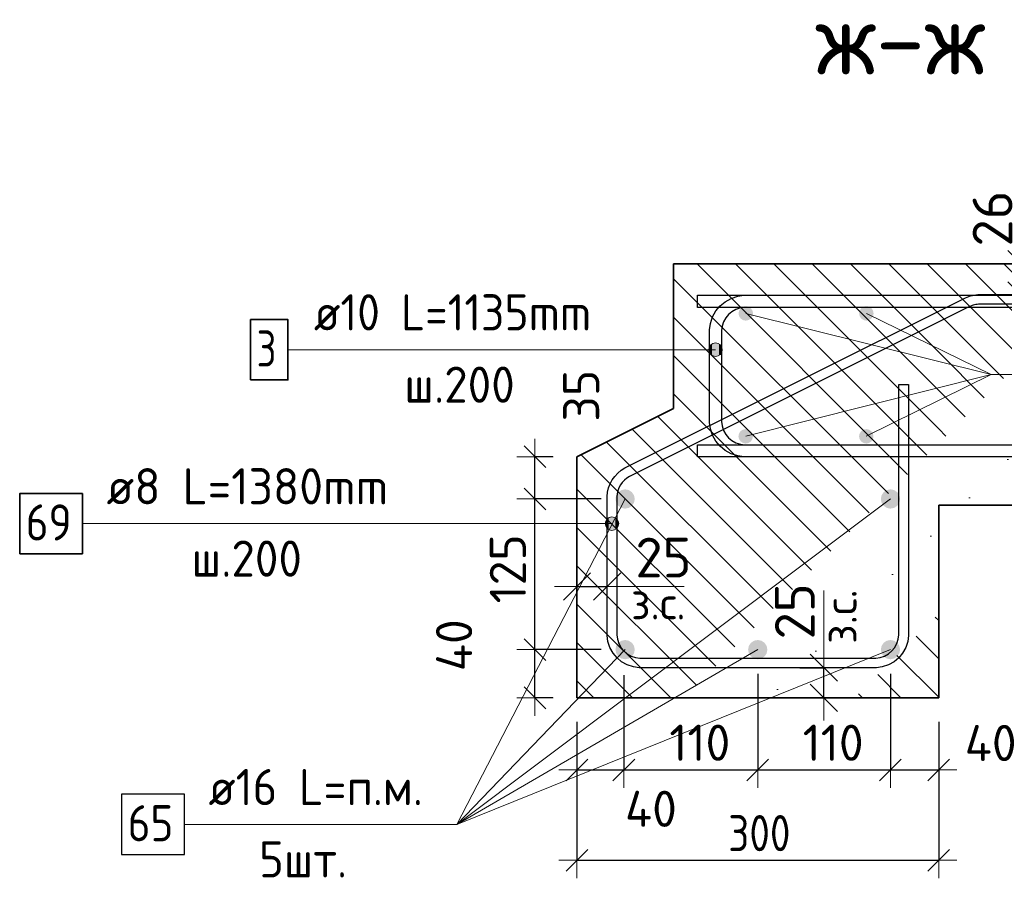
# Model space of a CAD drawing. Header units: metres. Extents: x -38 to 93, y -15 to 21.
# Tile 38 of 152: x 71.638 to 72.454, y 2.035 to 2.748. Entities that reach past the tile are written whole.
import ezdxf

# ---------------------------------------------------------------- set-up
doc = ezdxf.new("R2010")
doc.units = ezdxf.units.M
doc.header["$PDMODE"] = 65
for name, color, linetype, lineweight in [('XR$4$Арм. стержнями верхней зоны', 180, 'Continuous', 35), ('XR$4$Арм. стержнями нижней зоны', 180, 'Continuous', 35), ('XR$4$Арм.стержн. Арматура края', 96, 'Continuous', 35), ('XR$4$Арм.стержн. Доп. арматура', 180, 'Continuous', 35), ('XR$4$Арм.стержн.горизонт. 1', 180, 'Continuous', 35), ('XR$4$Размерная линия (1)', 7, 'Continuous', 13), ('XR$4$Размерная линия_ общее', 7, 'Continuous', 13)]:
    doc.layers.add(name, color=color, linetype=linetype, lineweight=lineweight)
doc.styles.add('ISOCPEUR', font='txt')
doc.dimstyles.new('DIMSTYLE_15', dxfattribs={"dimtxt": 0.03, "dimasz": 0.03, "dimexe": 0, "dimexo": 0, "dimgap": 0.015, "dimtad": 2, "dimdec": 0, "dimlfac": 1000, "dimrnd": 5, "dimzin": 12, "dimdsep": 46, "dimtxsty": 'ISOCPEUR', "dimblk1": 'ALL_ML_STRICH', "dimblk2": 'ALL_ML_STRICH', "dimsah": 1, "dimcen": 0, "dimclrd": 7, "dimclre": 256, "dimclrt": 7, "dimadec": 0, "dimazin": 0, "dimtfac": 1, "dimtdec": 0, "dimtix": 1, "dimtmove": 2, "dimatfit": 3, "dimfxl": 0, "dimtvp": 1.2, "dimtzin": 0, "dimlwd": 0, "dimlwe": -3, "dimarcsym": 0})
doc.dimstyles.new('DIMSTYLE_16', dxfattribs={"dimtxt": 0.03, "dimasz": 0.03, "dimexe": 0, "dimexo": 0, "dimgap": 0.015, "dimtad": 2, "dimdec": 0, "dimlfac": 1000, "dimrnd": 5, "dimzin": 12, "dimdsep": 46, "dimtxsty": 'ISOCPEUR', "dimblk1": 'ALL_ML_STRICH', "dimblk2": 'ALL_ML_STRICH', "dimsah": 1, "dimcen": 0, "dimclrd": 7, "dimclre": 256, "dimclrt": 7, "dimadec": 0, "dimazin": 0, "dimtfac": 1, "dimtdec": 0, "dimtix": 1, "dimtmove": 2, "dimatfit": 3, "dimfxl": 0, "dimtzin": 0, "dimlwd": 0, "dimlwe": -3, "dimarcsym": 0})
doc.dimstyles.new('DIMSTYLE_18', dxfattribs={"dimtxt": 0.033, "dimasz": 0.0375, "dimexe": 0, "dimexo": 0, "dimgap": 0.0165, "dimtad": 2, "dimdec": 0, "dimlfac": 1000, "dimrnd": 1, "dimzin": 12, "dimdsep": 46, "dimtxsty": 'ISOCPEUR', "dimblk1": 'ALL_ML_STRICH', "dimblk2": 'ALL_ML_STRICH', "dimsah": 1, "dimcen": 0, "dimclrd": 7, "dimclre": 256, "dimclrt": 7, "dimadec": 0, "dimazin": 0, "dimtfac": 1, "dimtdec": 0, "dimtix": 1, "dimtmove": 2, "dimatfit": 3, "dimfxl": 0, "dimtvp": 1.2, "dimtzin": 0, "dimlwd": 0, "dimlwe": -3, "dimarcsym": 0})
doc.dimstyles.new('DIMSTYLE_20', dxfattribs={"dimtxt": 0.03, "dimasz": 0.03, "dimexe": 0, "dimexo": 0, "dimgap": 0.015, "dimtad": 0, "dimdec": 0, "dimlfac": 1000, "dimrnd": 5, "dimzin": 12, "dimdsep": 46, "dimtxsty": 'ISOCPEUR', "dimblk1": 'ALL_ML_STRICH', "dimblk2": 'ALL_ML_STRICH', "dimsah": 1, "dimcen": 0, "dimclrd": 7, "dimclre": 256, "dimclrt": 7, "dimadec": 0, "dimazin": 0, "dimtfac": 1, "dimtdec": 0, "dimtix": 1, "dimtmove": 2, "dimatfit": 3, "dimfxl": 0, "dimtvp": 1.2, "dimtzin": 0, "dimlwd": 0, "dimlwe": -3, "dimarcsym": 0})
pattern_1 = [(135, (0, 0), (-0.031819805, -0.031819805), [0.4, -0.05, 0, -0.05]), (135, (-0.01591, -0.01591), (-0.031819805, -0.031819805), [0.8, -0.1, 0.1, -0.1])]

# ---------------------------------------------------------------- blocks, each defined once
blk = doc.blocks.new('ALL_ML_STRICH')
at = {"color": 0, "linetype": 'ByBlock', "lineweight": -2}
for p, q in [((0, -0.5), (0, 0.5)), ((-0.3, -0.3), (0.3, 0.3)), ((-1, 0), (0.5, 0))]:
    blk.add_line(p, q, dxfattribs=at)
blk = doc.blocks.new('*D300')
at = {"layer": 'DEFPOINTS', "color": 7, "linetype": 'Continuous', "lineweight": 13, "transparency": 33554687}
for p in [(72.10003, 2.18518), (72.40003, 2.18518), (72.10003, 2.05043)]:
    blk.add_point(p, dxfattribs=at)
at = {"layer": 'XR$4$Размерная линия (1)', "color": 9, "linetype": 'Continuous', "lineweight": -2, "true_color": 0xc7c7c7, "transparency": 33554687}
for p, q in [((72.10003, 2.16518), (72.10003, 2.05043)), ((72.40003, 2.16518), (72.40003, 2.05043))]:
    blk.add_line(p, q, dxfattribs=at)
at = {"layer": 'XR$4$Размерная линия (1)', "color": 7, "linetype": 'Continuous', "lineweight": -2, "transparency": 33554687}
blk.add_line((72.10003, 2.05043), (72.40003, 2.05043), dxfattribs=at)
at = {"layer": 'XR$4$Размерная линия (1)', "color": 7, "linetype": 'Continuous', "lineweight": 13, "transparency": 33554687, "xscale": 0.03, "yscale": 0.03, "zscale": 0.03, "rotation": 180}
blk.add_blockref('ALL_ML_STRICH', (72.10003, 2.05043), dxfattribs=at)
at = {"layer": 'XR$4$Размерная линия (1)', "color": 7, "linetype": 'Continuous', "lineweight": 13, "transparency": 33554687, "xscale": 0.03, "yscale": 0.03, "zscale": 0.03}
blk.add_blockref('ALL_ML_STRICH', (72.40003, 2.05043), dxfattribs=at)
at = {"layer": 'XR$4$Размерная линия (1)', "color": 7, "linetype": 'Continuous', "lineweight": 13, "transparency": 33554687, "insert": (72.25128, 2.07293), "char_height": 0.03, "width": 0.075, "attachment_point": 5, "style": 'ISOCPEUR'}
blk.add_mtext('\\W0.83;\\A1;{300}', dxfattribs=at)
blk = doc.blocks.new('*D301')
at = {"layer": 'DEFPOINTS', "color": 7, "linetype": 'Continuous', "lineweight": 13, "transparency": 33554687}
for p in [(72.13889, 2.22405), (72.10003, 2.18518), (72.10003, 2.12543)]:
    blk.add_point(p, dxfattribs=at)
at = {"layer": 'XR$4$Размерная линия (1)', "color": 9, "linetype": 'Continuous', "lineweight": -2, "true_color": 0xc7c7c7, "transparency": 33554687}
for p, q in [((72.13889, 2.20405), (72.13889, 2.12543)), ((72.10003, 2.16518), (72.10003, 2.12543))]:
    blk.add_line(p, q, dxfattribs=at)
at = {"layer": 'XR$4$Размерная линия (1)', "color": 7, "linetype": 'Continuous', "lineweight": -2, "transparency": 33554687}
blk.add_line((72.10003, 2.12543), (72.13889, 2.12543), dxfattribs=at)
at = {"layer": 'XR$4$Размерная линия (1)', "color": 7, "linetype": 'Continuous', "lineweight": 13, "transparency": 33554687, "xscale": 0.03, "yscale": 0.03, "zscale": 0.03, "rotation": 180}
blk.add_blockref('ALL_ML_STRICH', (72.10003, 2.12543), dxfattribs=at)
at = {"layer": 'XR$4$Размерная линия (1)', "color": 7, "linetype": 'Continuous', "lineweight": 13, "transparency": 33554687, "xscale": 0.03, "yscale": 0.03, "zscale": 0.03}
blk.add_blockref('ALL_ML_STRICH', (72.13889, 2.12543), dxfattribs=at)
at = {"layer": 'XR$4$Размерная линия (1)', "color": 7, "linetype": 'Continuous', "lineweight": 13, "transparency": 33554687, "insert": (72.16136, 2.09311), "char_height": 0.03, "width": 0.06, "attachment_point": 5, "style": 'ISOCPEUR'}
blk.add_mtext('\\A1;{40}', dxfattribs=at)
blk = doc.blocks.new('*D302')
at = {"layer": 'DEFPOINTS', "color": 7, "linetype": 'Continuous', "lineweight": 13, "transparency": 33554687}
for p in [(72.13889, 2.22405), (72.24995, 2.22518), (72.13889, 2.12543)]:
    blk.add_point(p, dxfattribs=at)
at = {"layer": 'XR$4$Размерная линия (1)', "color": 9, "linetype": 'Continuous', "lineweight": -2, "true_color": 0xc7c7c7, "transparency": 33554687}
for p, q in [((72.24995, 2.20518), (72.24995, 2.12543)), ((72.13889, 2.20405), (72.13889, 2.12543))]:
    blk.add_line(p, q, dxfattribs=at)
at = {"layer": 'XR$4$Размерная линия (1)', "color": 7, "linetype": 'Continuous', "lineweight": -2, "transparency": 33554687}
blk.add_line((72.13889, 2.12543), (72.24995, 2.12543), dxfattribs=at)
at = {"layer": 'XR$4$Размерная линия (1)', "color": 7, "linetype": 'Continuous', "lineweight": 13, "transparency": 33554687, "xscale": 0.03, "yscale": 0.03, "zscale": 0.03, "rotation": 180}
blk.add_blockref('ALL_ML_STRICH', (72.13889, 2.12543), dxfattribs=at)
at = {"layer": 'XR$4$Размерная линия (1)', "color": 7, "linetype": 'Continuous', "lineweight": 13, "transparency": 33554687, "xscale": 0.03, "yscale": 0.03, "zscale": 0.03}
blk.add_blockref('ALL_ML_STRICH', (72.24995, 2.12543), dxfattribs=at)
at = {"layer": 'XR$4$Размерная линия (1)', "color": 7, "linetype": 'Continuous', "lineweight": 13, "transparency": 33554687, "insert": (72.20192, 2.14793), "char_height": 0.03, "width": 0.09, "attachment_point": 5, "style": 'ISOCPEUR'}
blk.add_mtext('\\A1;{110}', dxfattribs=at)
blk = doc.blocks.new('*D303')
at = {"layer": 'DEFPOINTS', "color": 7, "linetype": 'Continuous', "lineweight": 13, "transparency": 33554687}
for p in [(72.24995, 2.22518), (72.36003, 2.22518), (72.24995, 2.12543)]:
    blk.add_point(p, dxfattribs=at)
at = {"layer": 'XR$4$Размерная линия (1)', "color": 9, "linetype": 'Continuous', "lineweight": -2, "true_color": 0xc7c7c7, "transparency": 33554687}
for p, q in [((72.24995, 2.20518), (72.24995, 2.12543)), ((72.36003, 2.20518), (72.36003, 2.12543))]:
    blk.add_line(p, q, dxfattribs=at)
at = {"layer": 'XR$4$Размерная линия (1)', "color": 7, "linetype": 'Continuous', "lineweight": -2, "transparency": 33554687}
blk.add_line((72.24995, 2.12543), (72.36003, 2.12543), dxfattribs=at)
at = {"layer": 'XR$4$Размерная линия (1)', "color": 7, "linetype": 'Continuous', "lineweight": 13, "transparency": 33554687, "xscale": 0.03, "yscale": 0.03, "zscale": 0.03, "rotation": 180}
blk.add_blockref('ALL_ML_STRICH', (72.24995, 2.12543), dxfattribs=at)
at = {"layer": 'XR$4$Размерная линия (1)', "color": 7, "linetype": 'Continuous', "lineweight": 13, "transparency": 33554687, "xscale": 0.03, "yscale": 0.03, "zscale": 0.03}
blk.add_blockref('ALL_ML_STRICH', (72.36003, 2.12543), dxfattribs=at)
at = {"layer": 'XR$4$Размерная линия (1)', "color": 7, "linetype": 'Continuous', "lineweight": 13, "transparency": 33554687, "insert": (72.31249, 2.14793), "char_height": 0.03, "width": 0.09, "attachment_point": 5, "style": 'ISOCPEUR'}
blk.add_mtext('\\A1;{110}', dxfattribs=at)
blk = doc.blocks.new('*D304')
at = {"layer": 'DEFPOINTS', "color": 7, "linetype": 'Continuous', "lineweight": 13, "transparency": 33554687}
for p in [(72.36003, 2.22518), (72.40003, 2.18518), (72.36003, 2.12543)]:
    blk.add_point(p, dxfattribs=at)
at = {"layer": 'XR$4$Размерная линия (1)', "color": 9, "linetype": 'Continuous', "lineweight": -2, "true_color": 0xc7c7c7, "transparency": 33554687}
for p, q in [((72.36003, 2.20518), (72.36003, 2.12543)), ((72.40003, 2.16518), (72.40003, 2.12543))]:
    blk.add_line(p, q, dxfattribs=at)
at = {"layer": 'XR$4$Размерная линия (1)', "color": 7, "linetype": 'Continuous', "lineweight": -2, "transparency": 33554687}
blk.add_line((72.36003, 2.12543), (72.40003, 2.12543), dxfattribs=at)
at = {"layer": 'XR$4$Размерная линия (1)', "color": 7, "linetype": 'Continuous', "lineweight": 13, "transparency": 33554687, "xscale": 0.03, "yscale": 0.03, "zscale": 0.03, "rotation": 180}
blk.add_blockref('ALL_ML_STRICH', (72.36003, 2.12543), dxfattribs=at)
at = {"layer": 'XR$4$Размерная линия (1)', "color": 7, "linetype": 'Continuous', "lineweight": 13, "transparency": 33554687, "xscale": 0.03, "yscale": 0.03, "zscale": 0.03}
blk.add_blockref('ALL_ML_STRICH', (72.40003, 2.12543), dxfattribs=at)
at = {"layer": 'XR$4$Размерная линия (1)', "color": 7, "linetype": 'Continuous', "lineweight": 13, "transparency": 33554687, "insert": (72.44311, 2.14771), "char_height": 0.03, "width": 0.06, "attachment_point": 5, "style": 'ISOCPEUR'}
blk.add_mtext('\\A1;{40}', dxfattribs=at)
blk = doc.blocks.new('*D305')
at = {"layer": 'DEFPOINTS', "color": 7, "linetype": 'Continuous', "lineweight": 13, "transparency": 33554687}
for p in [(72.10003, 2.27755), (72.10003, 2.24257), (72.12503, 2.23757)]:
    blk.add_point(p, dxfattribs=at)
at = {"layer": 'XR$4$Размерная линия_ общее', "color": 253, "linetype": 'Continuous', "lineweight": -2, "true_color": 0xa0a0a0, "transparency": 33554687}
for p, q in [((72.10003, 2.26257), (72.10003, 2.27755)), ((72.12503, 2.25757), (72.12503, 2.27755))]:
    blk.add_line(p, q, dxfattribs=at)
at = {"layer": 'XR$4$Размерная линия_ общее', "color": 7, "linetype": 'Continuous', "lineweight": -2, "transparency": 33554687}
blk.add_line((72.10003, 2.27755), (72.12503, 2.27755), dxfattribs=at)
at = {"layer": 'XR$4$Размерная линия_ общее', "color": 7, "linetype": 'Continuous', "lineweight": 13, "transparency": 33554687, "xscale": 0.0375, "yscale": 0.0375, "zscale": 0.0375, "rotation": 180}
blk.add_blockref('ALL_ML_STRICH', (72.10003, 2.27755), dxfattribs=at)
at = {"layer": 'XR$4$Размерная линия_ общее', "color": 7, "linetype": 'Continuous', "lineweight": 13, "transparency": 33554687, "xscale": 0.0375, "yscale": 0.0375, "zscale": 0.0375}
blk.add_blockref('ALL_ML_STRICH', (72.12503, 2.27755), dxfattribs=at)
at = {"layer": 'XR$4$Размерная линия_ общее', "color": 7, "linetype": 'Continuous', "lineweight": 13, "transparency": 33554687, "insert": (72.17175, 2.30155), "char_height": 0.033, "width": 0.066, "attachment_point": 5, "style": 'ISOCPEUR'}
blk.add_mtext('\\A1;{25}', dxfattribs=at)
at = {"layer": 'XR$4$Размерная линия_ общее', "color": 7, "linetype": 'Continuous', "lineweight": 13, "transparency": 33554687, "insert": (72.1448, 2.27734), "char_height": 0.027, "width": 0.00135, "attachment_point": 1, "line_spacing_factor": 0.60241, "style": 'ISOCPEUR'}
blk.add_mtext('з.с.', dxfattribs=at)
blk = doc.blocks.new('*D306')
at = {"layer": 'DEFPOINTS', "color": 7, "linetype": 'Continuous', "lineweight": 13, "transparency": 33554687}
for p in [(72.26473, 2.21018), (72.26973, 2.18518), (72.30472, 2.18518)]:
    blk.add_point(p, dxfattribs=at)
at = {"layer": 'XR$4$Размерная линия_ общее', "color": 253, "linetype": 'Continuous', "lineweight": -2, "true_color": 0xa0a0a0, "transparency": 33554687}
for p, q in [((72.28473, 2.21018), (72.30472, 2.21018)), ((72.28973, 2.18518), (72.30472, 2.18518))]:
    blk.add_line(p, q, dxfattribs=at)
at = {"layer": 'XR$4$Размерная линия_ общее', "color": 7, "linetype": 'Continuous', "lineweight": -2, "transparency": 33554687}
blk.add_line((72.30472, 2.18518), (72.30472, 2.21018), dxfattribs=at)
at = {"layer": 'XR$4$Размерная линия_ общее', "color": 7, "linetype": 'Continuous', "lineweight": 13, "transparency": 33554687, "xscale": 0.0375, "yscale": 0.0375, "zscale": 0.0375}
for p, rotation in [((72.30472, 2.21018), 90), ((72.30472, 2.18518), 270)]:
    blk.add_blockref('ALL_ML_STRICH', p, dxfattribs=dict(at, rotation=rotation))
at = {"layer": 'XR$4$Размерная линия_ общее', "color": 7, "linetype": 'Continuous', "lineweight": 13, "transparency": 33554687, "insert": (72.28072, 2.25691), "char_height": 0.033, "width": 0.066, "attachment_point": 5, "rotation": 90, "style": 'ISOCPEUR'}
blk.add_mtext('\\A1;{25}', dxfattribs=at)
at = {"layer": 'XR$4$Размерная линия_ общее', "color": 7, "linetype": 'Continuous', "lineweight": 13, "transparency": 33554687, "insert": (72.30493, 2.22996), "char_height": 0.027, "width": 0.00135, "attachment_point": 1, "rotation": 90, "line_spacing_factor": 0.60241, "style": 'ISOCPEUR'}
blk.add_mtext('з.с.', dxfattribs=at)
blk = doc.blocks.new('*D307')
at = {"layer": 'DEFPOINTS', "color": 7, "linetype": 'Continuous', "lineweight": 13, "transparency": 33554687}
for p in [(72.13995, 2.22518), (72.06519, 2.18518), (72.10003, 2.18518)]:
    blk.add_point(p, dxfattribs=at)
at = {"layer": 'XR$4$Размерная линия (1)', "color": 9, "linetype": 'Continuous', "lineweight": -2, "true_color": 0xc7c7c7, "transparency": 33554687}
for p, q in [((72.11995, 2.22518), (72.06519, 2.22518)), ((72.08003, 2.18518), (72.06519, 2.18518))]:
    blk.add_line(p, q, dxfattribs=at)
at = {"layer": 'XR$4$Размерная линия (1)', "color": 7, "linetype": 'Continuous', "lineweight": -2, "transparency": 33554687}
blk.add_line((72.06519, 2.18518), (72.06519, 2.22518), dxfattribs=at)
at = {"layer": 'XR$4$Размерная линия (1)', "color": 7, "linetype": 'Continuous', "lineweight": 13, "transparency": 33554687, "xscale": 0.03, "yscale": 0.03, "zscale": 0.03}
for p, rotation in [((72.06519, 2.22518), 90), ((72.06519, 2.18518), 270)]:
    blk.add_blockref('ALL_ML_STRICH', p, dxfattribs=dict(at, rotation=rotation))
at = {"layer": 'XR$4$Размерная линия (1)', "color": 7, "linetype": 'Continuous', "lineweight": 13, "transparency": 33554687, "insert": (71.99811, 2.22882), "char_height": 0.03, "width": 0.06, "attachment_point": 5, "rotation": 90, "style": 'ISOCPEUR'}
blk.add_mtext('\\A1;{40}', dxfattribs=at)
blk = doc.blocks.new('*D308')
at = {"layer": 'DEFPOINTS', "color": 7, "linetype": 'Continuous', "lineweight": 13, "transparency": 33554687}
for p in [(72.13995, 2.35018), (72.06519, 2.22518), (72.13995, 2.22518)]:
    blk.add_point(p, dxfattribs=at)
at = {"layer": 'XR$4$Размерная линия (1)', "color": 9, "linetype": 'Continuous', "lineweight": -2, "true_color": 0xc7c7c7, "transparency": 33554687}
for p, q in [((72.11995, 2.35018), (72.06519, 2.35018)), ((72.11995, 2.22518), (72.06519, 2.22518))]:
    blk.add_line(p, q, dxfattribs=at)
at = {"layer": 'XR$4$Размерная линия (1)', "color": 7, "linetype": 'Continuous', "lineweight": -2, "transparency": 33554687}
blk.add_line((72.06519, 2.22518), (72.06519, 2.35018), dxfattribs=at)
at = {"layer": 'XR$4$Размерная линия (1)', "color": 7, "linetype": 'Continuous', "lineweight": 13, "transparency": 33554687, "xscale": 0.03, "yscale": 0.03, "zscale": 0.03}
for p, rotation in [((72.06519, 2.35018), 90), ((72.06519, 2.22518), 270)]:
    blk.add_blockref('ALL_ML_STRICH', p, dxfattribs=dict(at, rotation=rotation))
at = {"layer": 'XR$4$Размерная линия (1)', "color": 7, "linetype": 'Continuous', "lineweight": 13, "transparency": 33554687, "insert": (72.04269, 2.29218), "char_height": 0.03, "width": 0.09, "attachment_point": 5, "rotation": 90, "style": 'ISOCPEUR'}
blk.add_mtext('\\A1;{125}', dxfattribs=at)
blk = doc.blocks.new('*D309')
at = {"layer": 'DEFPOINTS', "color": 7, "linetype": 'Continuous', "lineweight": 13, "transparency": 33554687}
for p in [(72.10003, 2.38518), (72.06519, 2.35018), (72.13995, 2.35018)]:
    blk.add_point(p, dxfattribs=at)
at = {"layer": 'XR$4$Размерная линия (1)', "color": 9, "linetype": 'Continuous', "lineweight": -2, "true_color": 0xc7c7c7, "transparency": 33554687}
for p, q in [((72.08003, 2.38518), (72.06519, 2.38518)), ((72.11995, 2.35018), (72.06519, 2.35018))]:
    blk.add_line(p, q, dxfattribs=at)
at = {"layer": 'XR$4$Размерная линия (1)', "color": 7, "linetype": 'Continuous', "lineweight": -2, "transparency": 33554687}
blk.add_line((72.06519, 2.35018), (72.06519, 2.38518), dxfattribs=at)
at = {"layer": 'XR$4$Размерная линия (1)', "color": 7, "linetype": 'Continuous', "lineweight": 13, "transparency": 33554687, "xscale": 0.03, "yscale": 0.03, "zscale": 0.03}
for p, rotation in [((72.06519, 2.38518), 90), ((72.06519, 2.35018), 270)]:
    blk.add_blockref('ALL_ML_STRICH', p, dxfattribs=dict(at, rotation=rotation))
at = {"layer": 'XR$4$Размерная линия (1)', "color": 7, "linetype": 'Continuous', "lineweight": 13, "transparency": 33554687, "insert": (72.10355, 2.4359), "char_height": 0.03, "width": 0.06, "attachment_point": 5, "rotation": 90, "style": 'ISOCPEUR'}
blk.add_mtext('\\A1;{35}', dxfattribs=at)
blk = doc.blocks.new('*D322')
at = {"layer": 'DEFPOINTS', "color": 7, "linetype": 'Continuous', "lineweight": 13, "transparency": 33554687}
for p in [(72.4287, 2.54518), (72.4287, 2.51918), (72.46868, 2.51918)]:
    blk.add_point(p, dxfattribs=at)
at = {"layer": 'XR$4$Размерная линия_ общее', "color": 253, "linetype": 'Continuous', "lineweight": -2, "true_color": 0xa0a0a0, "transparency": 33554687}
for p, q in [((72.4487, 2.54518), (72.46868, 2.54518)), ((72.4487, 2.51918), (72.46868, 2.51918))]:
    blk.add_line(p, q, dxfattribs=at)
at = {"layer": 'XR$4$Размерная линия_ общее', "color": 7, "linetype": 'Continuous', "lineweight": -2, "transparency": 33554687}
blk.add_line((72.46868, 2.51918), (72.46868, 2.54518), dxfattribs=at)
at = {"layer": 'XR$4$Размерная линия_ общее', "color": 7, "linetype": 'Continuous', "lineweight": 13, "transparency": 33554687, "xscale": 0.0375, "yscale": 0.0375, "zscale": 0.0375}
for p, rotation in [((72.46868, 2.54518), 90), ((72.46868, 2.51918), 270)]:
    blk.add_blockref('ALL_ML_STRICH', p, dxfattribs=dict(at, rotation=rotation))
at = {"layer": 'XR$4$Размерная линия_ общее', "color": 7, "linetype": 'Continuous', "lineweight": 13, "transparency": 33554687, "insert": (72.46822, 2.56255), "char_height": 0.027, "width": 0.00135, "attachment_point": 1, "rotation": 90, "line_spacing_factor": 0.60241, "style": 'ISOCPEUR'}
blk.add_mtext('з.с.', dxfattribs=at)
at = {"layer": 'XR$4$Размерная линия_ общее', "color": 7, "linetype": 'Continuous', "lineweight": 13, "transparency": 33554687, "insert": (72.44468, 2.58291), "char_height": 0.033, "width": 0.066, "attachment_point": 5, "rotation": 90, "style": 'ISOCPEUR'}
blk.add_mtext('\\A1;{26}', dxfattribs=at)

msp = doc.modelspace()

# ---------------------------------------------------------------- hatches: boundary and pattern name
at = {"linetype": 'Continuous', "lineweight": 13, "transparency": 33554687}
h = msp.add_hatch(dxfattribs=at)
h.set_pattern_fill('__________540', scale=0.015, style=0, pattern_type=2)
h.set_pattern_definition(pattern_1)
h.paths.add_polyline_path([(72.40003, 2.54518), (72.18003, 2.54518), (72.18003, 2.42518), (72.10003, 2.38518), (72.10003, 2.18518), (72.40003, 2.18518)], flags=0)
h = msp.add_hatch(dxfattribs=at)
h.set_pattern_fill('__________540', scale=0.015, style=0, pattern_type=2)
h.set_pattern_definition(pattern_1)
h.paths.add_polyline_path([(72.40003, 2.54518), (72.40003, 2.34518), (72.71593, 2.34518), (72.71593, 2.54518)], flags=0)
at = {"layer": 'XR$4$Арм.стержн. Арматура края', "linetype": 'Continuous', "lineweight": 13, "transparency": 33554687}
for points in [[(72.21011, 2.47124), (72.21011, 2.47686), (72.20932, 2.47405)], [(72.21011, 2.47686), (72.21214, 2.46921), (72.21214, 2.47889)], [(72.21011, 2.47686), (72.21011, 2.47124), (72.21214, 2.46921)], [(72.21214, 2.47889), (72.21495, 2.46843), (72.21495, 2.47968)], [(72.21214, 2.47889), (72.21214, 2.46921), (72.21495, 2.46843)], [(72.21495, 2.47968), (72.21495, 2.46843), (72.21776, 2.46921)], [(72.21495, 2.47968), (72.21776, 2.46921), (72.21776, 2.47889)], [(72.21776, 2.47889), (72.21776, 2.46921), (72.21979, 2.47124)], [(72.21776, 2.47889), (72.21979, 2.47124), (72.21979, 2.47686)], [(72.21979, 2.47686), (72.21979, 2.47124), (72.22057, 2.47405)], [(72.12419, 2.32691), (72.12419, 2.33253), (72.1234, 2.32972)], [(72.12419, 2.33253), (72.12621, 2.32488), (72.12621, 2.33456)], [(72.12419, 2.33253), (72.12419, 2.32691), (72.12621, 2.32488)], [(72.12621, 2.33456), (72.12903, 2.32409), (72.12903, 2.33534)], [(72.12621, 2.33456), (72.12621, 2.32488), (72.12903, 2.32409)], [(72.12903, 2.33534), (72.12903, 2.32409), (72.13184, 2.32488)], [(72.12903, 2.33534), (72.13184, 2.32488), (72.13184, 2.33456)], [(72.13184, 2.33456), (72.13184, 2.32488), (72.13386, 2.32691)], [(72.13184, 2.33456), (72.13386, 2.32691), (72.13386, 2.33253)], [(72.13386, 2.33253), (72.13386, 2.32691), (72.13465, 2.32972)]]:
    msp.add_hatch(color=7, dxfattribs=at).paths.add_polyline_path(points)
at = {"layer": 'XR$4$Арм.стержн. Доп. арматура', "linetype": 'Continuous', "lineweight": 50, "transparency": 33554687}
for points in [[(72.24603, 2.50418), (72.24557, 2.50648), (72.24427, 2.50843), (72.24232, 2.50973), (72.24003, 2.51018), (72.23773, 2.50973), (72.23578, 2.50843), (72.23448, 2.50648), (72.23403, 2.50418), (72.23448, 2.50189), (72.23578, 2.49994), (72.23773, 2.49864), (72.24003, 2.49818), (72.24232, 2.49864), (72.24427, 2.49994), (72.24557, 2.50189)], [(72.34603, 2.50418), (72.34557, 2.50648), (72.34427, 2.50843), (72.34232, 2.50973), (72.34003, 2.51018), (72.33773, 2.50973), (72.33578, 2.50843), (72.33448, 2.50648), (72.33403, 2.50418), (72.33448, 2.50189), (72.33578, 2.49994), (72.33773, 2.49864), (72.34003, 2.49818), (72.34232, 2.49864), (72.34427, 2.49994), (72.34557, 2.50189)], [(72.24595, 2.40218), (72.24549, 2.40448), (72.24419, 2.40643), (72.24224, 2.40773), (72.23995, 2.40818), (72.23765, 2.40773), (72.23571, 2.40643), (72.23441, 2.40448), (72.23395, 2.40218), (72.23441, 2.39989), (72.23571, 2.39794), (72.23765, 2.39664), (72.23995, 2.39618), (72.24224, 2.39664), (72.24419, 2.39794), (72.24549, 2.39989)], [(72.34595, 2.40218), (72.34549, 2.40448), (72.34419, 2.40643), (72.34224, 2.40773), (72.33995, 2.40818), (72.33765, 2.40773), (72.33571, 2.40643), (72.33441, 2.40448), (72.33395, 2.40218), (72.33441, 2.39989), (72.33571, 2.39794), (72.33765, 2.39664), (72.33995, 2.39618), (72.34224, 2.39664), (72.34419, 2.39794), (72.34549, 2.39989)]]:
    msp.add_hatch(color=34, dxfattribs=at).paths.add_polyline_path(points)
at = {"layer": 'XR$4$Арм.стержн.горизонт. 1', "linetype": 'Continuous', "lineweight": 50, "transparency": 33554687}
for points in [[(72.14795, 2.35018), (72.14734, 2.35325), (72.14561, 2.35584), (72.14301, 2.35758), (72.13995, 2.35818), (72.13689, 2.35758), (72.13429, 2.35584), (72.13256, 2.35325), (72.13195, 2.35018), (72.13256, 2.34712), (72.13429, 2.34453), (72.13689, 2.34279), (72.13995, 2.34218), (72.14301, 2.34279), (72.14561, 2.34453), (72.14734, 2.34712)], [(72.36803, 2.35018), (72.36742, 2.35325), (72.36568, 2.35584), (72.36309, 2.35758), (72.36003, 2.35818), (72.35696, 2.35758), (72.35437, 2.35584), (72.35263, 2.35325), (72.35203, 2.35018), (72.35263, 2.34712), (72.35437, 2.34453), (72.35696, 2.34279), (72.36003, 2.34218), (72.36309, 2.34279), (72.36568, 2.34453), (72.36742, 2.34712)], [(72.14795, 2.22518), (72.14734, 2.22825), (72.14561, 2.23084), (72.14301, 2.23258), (72.13995, 2.23318), (72.13689, 2.23258), (72.13429, 2.23084), (72.13256, 2.22825), (72.13195, 2.22518), (72.13256, 2.22212), (72.13429, 2.21953), (72.13689, 2.21779), (72.13995, 2.21718), (72.14301, 2.21779), (72.14561, 2.21953), (72.14734, 2.22212)], [(72.25795, 2.22518), (72.25734, 2.22825), (72.25561, 2.23084), (72.25301, 2.23258), (72.24995, 2.23318), (72.24689, 2.23258), (72.24429, 2.23084), (72.24256, 2.22825), (72.24195, 2.22518), (72.24256, 2.22212), (72.24429, 2.21953), (72.24689, 2.21779), (72.24995, 2.21718), (72.25301, 2.21779), (72.25561, 2.21953), (72.25734, 2.22212)], [(72.36803, 2.22518), (72.36742, 2.22825), (72.36568, 2.23084), (72.36309, 2.23258), (72.36003, 2.23318), (72.35696, 2.23258), (72.35437, 2.23084), (72.35263, 2.22825), (72.35203, 2.22518), (72.35263, 2.22212), (72.35437, 2.21953), (72.35696, 2.21779), (72.36003, 2.21718), (72.36309, 2.21779), (72.36568, 2.21953), (72.36742, 2.22212)]]:
    msp.add_hatch(color=7, dxfattribs=at).paths.add_polyline_path(points)

# ---------------------------------------------------------------- linework, layer by layer
at = {"color": 7, "linetype": 'Continuous', "lineweight": 35, "transparency": 33554687}
for p, q in [((72.18003, 2.54518), (72.18003, 2.42518)), ((72.40003, 2.54518), (72.18003, 2.54518)), ((72.71593, 2.54518), (72.40003, 2.54518)), ((72.18003, 2.42518), (72.10003, 2.38518)), ((72.10003, 2.38518), (72.10003, 2.18518)), ((72.40003, 2.34518), (72.71593, 2.34518)), ((72.40003, 2.18518), (72.40003, 2.34518)), ((72.10003, 2.18518), (72.40003, 2.18518))]:
    msp.add_line(p, q, dxfattribs=at)
at = {"color": 7, "linetype": 'Continuous', "lineweight": 13, "transparency": 33554687}
for p, q in [((72.12503, 2.27755), (72.18903, 2.27755)), ((72.30472, 2.21018), (72.30472, 2.27418))]:
    msp.add_line(p, q, dxfattribs=at)
at = {"layer": 'XR$4$Арм. стержнями верхней зоны', "color": 4, "linetype": 'Continuous', "lineweight": 25, "transparency": 33554687}
msp.add_lwpolyline([(72.20003, 2.51918), (72.72093, 2.51918), (72.72093, 2.50918), (72.20003, 2.50918), (72.20003, 2.51918)], dxfattribs=at)
at = {"layer": 'XR$4$Арм. стержнями нижней зоны', "color": 4, "linetype": 'Continuous', "lineweight": 25, "transparency": 33554687}
msp.add_lwpolyline([(72.20003, 2.39518), (72.72093, 2.39518), (72.72093, 2.38518), (72.20003, 2.38518), (72.20003, 2.39518)], dxfattribs=at)
at = {"layer": 'XR$4$Арм.стержн. Арматура края', "color": 7, "linetype": 'Continuous', "lineweight": 13, "transparency": 33554687}
for p, q in [((72.21495, 2.47968), (72.21495, 2.47968)), ((71.86032, 2.47405), (72.17032, 2.47405)), ((72.17032, 2.47405), (72.21495, 2.47405)), ((72.20932, 2.47405), (72.20932, 2.47405)), ((72.21495, 2.46843), (72.21495, 2.46843)), ((72.22057, 2.47405), (72.22057, 2.47405)), ((71.68983, 2.32972), (71.98783, 2.32972)), ((71.98783, 2.32972), (72.12903, 2.32972)), ((72.1234, 2.32972), (72.1234, 2.32972)), ((72.12903, 2.33534), (72.12903, 2.33534)), ((72.13465, 2.32972), (72.13465, 2.32972)), ((72.12903, 2.32409), (72.12903, 2.32409))]:
    msp.add_line(p, q, dxfattribs=at)
at = {"layer": 'XR$4$Арм.стержн. Арматура края', "color": 40, "linetype": 'Continuous', "lineweight": 25, "transparency": 33554687}
for points in [[(72.37503, 2.44518), (72.37503, 2.23686), (72.37435, 2.23198), (72.37267, 2.2269), (72.37005, 2.22222), (72.36684, 2.21837), (72.36299, 2.21516), (72.35831, 2.21254), (72.35323, 2.21086), (72.34835, 2.21018), (72.1517, 2.21018), (72.14682, 2.21086), (72.14174, 2.21254), (72.13707, 2.21516), (72.13322, 2.21837), (72.13, 2.22222), (72.12738, 2.2269), (72.1257, 2.23198), (72.12503, 2.23686), (72.12503, 2.35223), (72.12538, 2.35574), (72.12621, 2.35936), (72.12751, 2.36284), (72.1292, 2.36602), (72.13129, 2.36895), (72.13382, 2.37168), (72.13669, 2.37404), (72.13968, 2.37592), (72.4222, 2.51705), (72.42356, 2.51766), (72.42499, 2.51821), (72.42645, 2.51868), (72.42793, 2.51908), (72.42942, 2.51939), (72.43094, 2.51961), (72.43247, 2.51976), (72.43396, 2.51982), (72.71993, 2.51982)], [(72.71993, 2.51182), (72.43413, 2.51182), (72.43301, 2.51178), (72.43192, 2.51167), (72.43083, 2.51151), (72.42977, 2.51129), (72.42871, 2.51101), (72.42767, 2.51067), (72.42664, 2.51027), (72.42562, 2.50981), (72.14361, 2.36894), (72.14138, 2.36754), (72.13932, 2.36584), (72.13751, 2.36389), (72.13602, 2.3618), (72.13482, 2.35954), (72.13388, 2.35705), (72.13329, 2.35445), (72.13303, 2.35183), (72.13303, 2.23742), (72.13353, 2.2338), (72.13474, 2.23014), (72.13661, 2.22678), (72.13889, 2.22405), (72.14162, 2.22177), (72.14498, 2.21989), (72.14864, 2.21869), (72.15226, 2.21818), (72.34779, 2.21818), (72.35141, 2.21869), (72.35507, 2.21989), (72.35843, 2.22177), (72.36116, 2.22405), (72.36344, 2.22678), (72.36532, 2.23014), (72.36652, 2.2338), (72.36703, 2.23742), (72.36703, 2.44518), (72.37503, 2.44518)]]:
    msp.add_lwpolyline(points, dxfattribs=at)
at = {"layer": 'XR$4$Арм.стержн. Арматура края', "color": 4, "linetype": 'Continuous', "lineweight": 25, "transparency": 33554687}
for points in [[(72.70995, 2.38518), (72.23851, 2.38518), (72.2333, 2.38591), (72.22786, 2.3877), (72.22285, 2.39051), (72.21872, 2.39396), (72.21527, 2.39808), (72.21247, 2.40309), (72.21067, 2.40853), (72.20995, 2.41375), (72.20995, 2.49062), (72.21067, 2.49584), (72.21247, 2.50127), (72.21527, 2.50628), (72.21872, 2.51041), (72.22285, 2.51386), (72.22786, 2.51667), (72.2333, 2.51846), (72.23851, 2.51918), (72.70995, 2.51918)], [(72.70995, 2.50918), (72.2392, 2.50918), (72.23557, 2.50868), (72.2319, 2.50747), (72.22855, 2.50559), (72.22582, 2.50331), (72.22354, 2.50059), (72.22166, 2.49723), (72.22045, 2.49356), (72.21995, 2.48993), (72.21995, 2.41444), (72.22045, 2.41081), (72.22166, 2.40714), (72.22354, 2.40378), (72.22582, 2.40106), (72.22855, 2.39878), (72.2319, 2.3969), (72.23557, 2.39569), (72.2392, 2.39518), (72.70995, 2.39518)]]:
    msp.add_lwpolyline(points, dxfattribs=at)
at = {"layer": 'XR$4$Арм.стержн. Арматура края', "color": 7, "linetype": 'Continuous', "lineweight": 35, "transparency": 33554687}
for points in [[(71.82932, 2.44905), (71.86032, 2.44905), (71.86032, 2.49905), (71.82932, 2.49905), (71.82932, 2.44905)], [(71.63783, 2.30472), (71.68983, 2.30472), (71.68983, 2.35472), (71.63783, 2.35472), (71.63783, 2.30472)]]:
    msp.add_lwpolyline(points, dxfattribs=at)
at = {"layer": 'XR$4$Арм.стержн. Арматура края', "color": 7, "linetype": 'Continuous', "lineweight": 13, "transparency": 33554687}
for centre in [(72.21495, 2.47405), (72.12903, 2.32972)]:
    msp.add_circle(centre, 0.00563, dxfattribs=at)
at = {"layer": 'XR$4$Арм.стержн. Доп. арматура', "color": 7, "linetype": 'Continuous', "lineweight": 13, "transparency": 33554687}
for q in [(72.24003, 2.50418), (72.34003, 2.50418), (72.23995, 2.40218), (72.33995, 2.40218), (72.66944, 2.45342)]:
    msp.add_line((72.44344, 2.45342), q, dxfattribs=at)
at = {"layer": 'XR$4$Арм.стержн.горизонт. 1', "color": 7, "linetype": 'Continuous', "lineweight": 13, "transparency": 33554687}
for p, q in [((72.00038, 2.08015), (72.13995, 2.35018)), ((72.00038, 2.08015), (72.36003, 2.35018)), ((72.00038, 2.08015), (72.24995, 2.22518)), ((72.00038, 2.08015), (72.36003, 2.22518)), ((72.00038, 2.08015), (72.13995, 2.22518)), ((71.77438, 2.08015), (72.00038, 2.08015))]:
    msp.add_line(p, q, dxfattribs=at)
at = {"layer": 'XR$4$Арм.стержн.горизонт. 1', "color": 7, "linetype": 'Continuous', "lineweight": 25, "transparency": 33554687}
msp.add_lwpolyline([(71.72238, 2.05515), (71.77438, 2.05515), (71.77438, 2.10515), (71.72238, 2.10515), (71.72238, 2.05515)], dxfattribs=at)

# ---------------------------------------------------------------- texts
at = {"color": 7, "linetype": 'Continuous', "lineweight": 13, "transparency": 33554687, "insert": (72.36825, 2.7323), "char_height": 0.06, "width": 0.1777778, "attachment_point": 5, "style": 'ISOCPEUR'}
msp.add_mtext('\\A1;{\\fISOCPEUR|i0|b0;\\H0.060000;\\W1.000000;\\C7;ж-ж}\\P', dxfattribs=at)
at = {"layer": 'XR$4$Арм.стержн. Арматура края', "color": 7, "linetype": 'Continuous', "lineweight": 25, "transparency": 33554687, "char_height": 0.03, "attachment_point": 7, "style": 'ISOCPEUR'}
for s, insert, width in [('\\W0.92;ø10 L=1135mm ', (71.88182, 2.49005), 0.2806692), ('\\W0.78;3', (71.83432, 2.46005), 0.0326407), ('\\W0.95;ш.200 ', (71.95682, 2.43005), 0.1311995), ('\\W0.96;ø8 L=1380mm ', (71.70983, 2.34572), 0.2722217), ('\\W0.87;69', (71.64283, 2.31572), 0.0550812), ('\\W0.95;ш.200 ', (71.78033, 2.28572), 0.1311995)]:
    msp.add_mtext(s, dxfattribs=dict(at, insert=insert, width=width))
at = {"layer": 'XR$4$Арм.стержн.горизонт. 1', "color": 7, "linetype": 'Continuous', "lineweight": 25, "transparency": 33554687, "char_height": 0.03, "attachment_point": 7, "style": 'ISOCPEUR'}
for s, insert, width in [('\\W0.94;ø16 L=п.м.', (71.79438, 2.09615), 0.1999832), ('\\W0.87;65', (71.72738, 2.06615), 0.0550812), ('\\W0.94;5шт. ', (71.83638, 2.03615), 0.1161286)]:
    msp.add_mtext(s, dxfattribs=dict(at, insert=insert, width=width))

# ---------------------------------------------------------------- dimensions: what is measured, and where the dimension line sits
at = {"layer": 'XR$4$Размерная линия (1)', "color": 7, "linetype": 'Continuous', "lineweight": 13, "transparency": 33554687}
for base, p1, p2, dimstyle, picture, middle in [((72.06519, 2.38518), (72.11995, 2.35018), (72.08003, 2.38518), 'DIMSTYLE_20', '*D309', (72.10355, 2.4359)), ((72.06519, 2.35018), (72.11995, 2.22518), (72.11995, 2.35018), 'DIMSTYLE_16', '*D308', (72.04269, 2.29218)), ((72.06519, 2.22518), (72.08003, 2.18518), (72.11995, 2.22518), 'DIMSTYLE_15', '*D307', (71.99811, 2.22882))]:
    dim = msp.add_linear_dim(base=base, p1=p1, p2=p2, angle=90, dimstyle=dimstyle, override={"dimpost": '<>', "dimclrd": 7, "dimclre": 9, "dimclrt": 7, "dimlwd": 0, "dimlwe": 65533}, dxfattribs=at)
    dim.commit()
    dim.dimension.update_dxf_attribs({"geometry": picture, "text_midpoint": middle, "dimtype": 160})
for base, p1, p2, dimstyle, picture, middle in [((72.13889, 2.12543), (72.10003, 2.16518), (72.13889, 2.20405), 'DIMSTYLE_20', '*D301', (72.16136, 2.09311)), ((72.24995, 2.12543), (72.13889, 2.20405), (72.24995, 2.20518), 'DIMSTYLE_16', '*D302', (72.20192, 2.14793)), ((72.36003, 2.12543), (72.24995, 2.20518), (72.36003, 2.20518), 'DIMSTYLE_16', '*D303', (72.31249, 2.14793)), ((72.40003, 2.12543), (72.36003, 2.20518), (72.40003, 2.16518), 'DIMSTYLE_15', '*D304', (72.44311, 2.14771)), ((72.40003, 2.05043), (72.10003, 2.16518), (72.40003, 2.16518), 'DIMSTYLE_16', '*D300', (72.25128, 2.07293))]:
    dim = msp.add_linear_dim(base=base, p1=p1, p2=p2, dimstyle=dimstyle, override={"dimpost": '<>', "dimclrd": 7, "dimclre": 9, "dimclrt": 7, "dimlwd": 0, "dimlwe": 65533}, dxfattribs=at)
    dim.commit()
    dim.dimension.update_dxf_attribs({"geometry": picture, "text_midpoint": middle, "dimtype": 160})
at = {"layer": 'XR$4$Размерная линия_ общее', "color": 7, "linetype": 'Continuous', "lineweight": 13, "transparency": 33554687}
for base, p1, p2, picture, middle in [((72.46868, 2.54518), (72.4487, 2.51918), (72.4487, 2.54518), '*D322', (72.44468, 2.58291)), ((72.30472, 2.21018), (72.28973, 2.18518), (72.28473, 2.21018), '*D306', (72.28072, 2.25691))]:
    dim = msp.add_linear_dim(base=base, p1=p1, p2=p2, angle=90, text='<>\\Xз.с.', dimstyle='DIMSTYLE_18', override={"dimpost": '<>', "dimclrd": 7, "dimclre": 253, "dimclrt": 7, "dimlwd": 0, "dimlwe": 65533}, dxfattribs=at)
    dim.commit()
    dim.dimension.update_dxf_attribs({"geometry": picture, "text_midpoint": middle, "dimtype": 160})
dim = msp.add_linear_dim(base=(72.12503, 2.27755), p1=(72.10003, 2.26257), p2=(72.12503, 2.25757), text='<>\\Xз.с.', dimstyle='DIMSTYLE_18', override={"dimpost": '<>', "dimclrd": 7, "dimclre": 253, "dimclrt": 7, "dimlwd": 0, "dimlwe": 65533}, dxfattribs=at)
dim.commit()
dim.dimension.update_dxf_attribs({"geometry": '*D305', "text_midpoint": (72.17175, 2.30155), "dimtype": 160})

doc.saveas('drawing.dxf')
